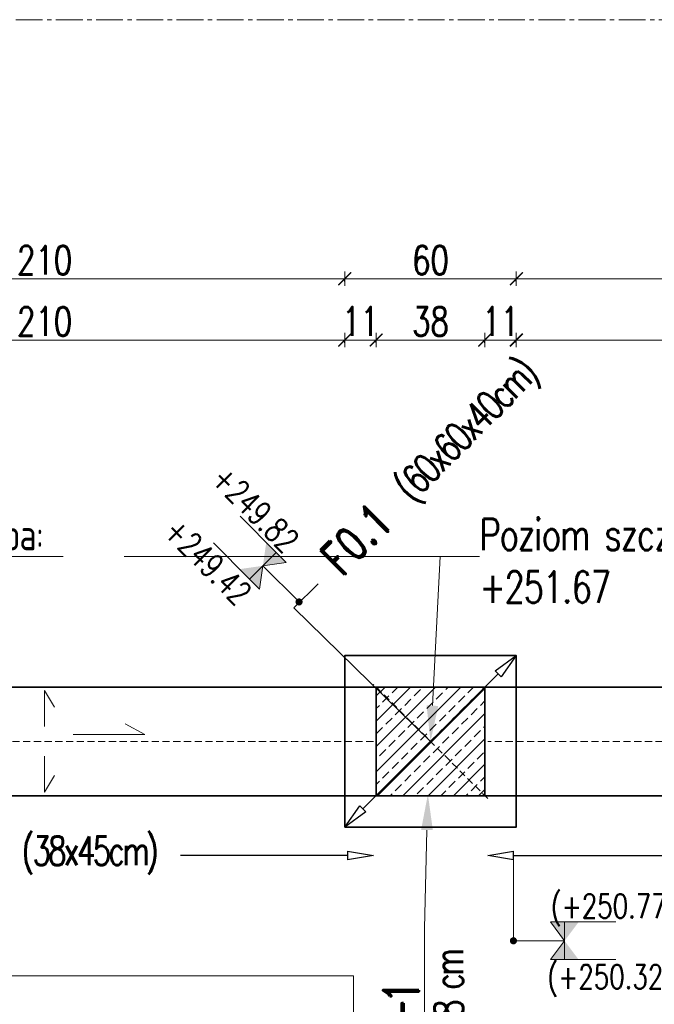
# Model space of a CAD drawing. Header units: millimetres. Extents: x -8 to 14965326, y -810 to 11054951.
# Tile 37 of 72: x 7505110 to 7505332, y 5558765 to 5559109. Entities that reach past the tile are written whole.
import ezdxf
from ezdxf import colors
from ezdxf.entities.mleader import LeaderData, LeaderLine
from ezdxf.math import Vec2, Vec3

# ---------------------------------------------------------------- set-up
doc = ezdxf.new("R2010")
doc.units = ezdxf.units.MM
doc.header["$LTSCALE"] = 0.5
doc.header["$MEASUREMENT"] = 0
doc.linetypes.add('CENTER2', pattern=[1.125, 0.75, -0.125, 0.125, -0.125])
doc.linetypes.add('KRESKOWA', pattern=[0.75, 0.5, -0.25])
doc.layers.get('0').update_dxf_attribs({"linetype": 'CONTINUOUS', "lineweight": 13})
doc.layers.get('Defpoints').update_dxf_attribs({"linetype": 'CONTINUOUS'})
for name, color, linetype, lineweight in [('_K_pozycje', 1, 'CONTINUOUS', 5), ('K_Cienkie przerywane', 252, 'KRESKOWA', 9), ('K_Fundamenty - przekrój', 40, 'CONTINUOUS', 35), ('K_Kreskowanie', 253, 'CONTINUOUS', 5), ('K_Opis', 7, 'CONTINUOUS', 9), ('K_Ściany - przekrój', 7, 'CONTINUOUS', 35), ('tkd_obszary_wykazu', 14, 'CENTER2', 9), ('tkd_wym', 1, 'CONTINUOUS', 5)]:
    doc.layers.add(name, color=color, linetype=linetype, lineweight=lineweight)
doc.styles.add('___K_OPIS_ROMAND', font='romand.shx', dxfattribs={"width": 0.75})
doc.styles.add('___K_OPIS_SIMPLEX', font='simplex.shx', dxfattribs={"width": 0.75})
doc.styles.add('tkd_txt0', font='simplex.shx', dxfattribs={"width": 0.75})
doc.dimstyles.new('opisy_wieńce', dxfattribs={"dimscale": 0.6, "dimtxt": 20, "dimasz": 25, "dimexe": 10, "dimexo": 50, "dimgap": 10, "dimtad": 0, "dimdec": 1, "dimrnd": 0.05000000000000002, "dimzin": 9, "dimdsep": 46, "dimtxsty": '___K_OPIS_ROMAND', "dimblk1": 'CLOSEDBLANK', "dimblk2": 'CLOSEDBLANK', "dimsah": 1, "dimcen": 0, "dimdle": 10, "dimse1": 1, "dimse2": 1, "dimclrd": 1, "dimclre": 256, "dimclrt": 50, "dimazin": 2, "dimtm": 1e-09, "dimtfac": 1, "dimtdec": 1, "dimtmove": 2, "dimatfit": 3, "dimfxl": 1, "dimtolj": 1, "dimtzin": 0, "dimarcsym": 0})
doc.dimstyles.new('tkd_1-50cm[cm]', dxfattribs={"dimtxt": 10, "dimasz": 2.5, "dimexe": 0, "dimexo": 10, "dimgap": 1.5, "dimtad": 1, "dimdec": 1, "dimrnd": 0.5, "dimdsep": 46, "dimtxsty": 'tkd_txt0', "dimblk": 'tkd_dim_arrow', "dimcen": 0, "dimclrd": 1, "dimclre": 256, "dimclrt": 7, "dimaunit": 1, "dimadec": 0, "dimazin": 0, "dimtfac": 0.009090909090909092, "dimtdec": 1, "dimtix": 1, "dimtmove": 1, "dimatfit": 3, "dimldrblk": 'DOTSMALL', "dimfxl": 1, "dimfxlon": 1, "dimtvp": 0.02, "dimtolj": 1, "dimtzin": 9, "dimlwd": -1, "dimarcsym": 0})

# ---------------------------------------------------------------- blocks, each defined once
blk = doc.blocks.new('A$C6b688e63')
at = {"color": 253, "linetype": 'Continuous'}
for p in [(0, 492.9999999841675), (482.9999999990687, 0)]:
    blk.add_line(p, (483.0000000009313, 492.9999999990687), dxfattribs=at)
blk = doc.blocks.new('_ClosedBlank')
at = {"color": 0, "linetype": 'ByBlock', "lineweight": -2}
for p, q in [((-1, 0.1666666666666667), (0, 0)), ((-1, 0.1666666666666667), (-1, -0.1666666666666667)), ((0, 0), (-1, -0.1666666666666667))]:
    blk.add_line(p, q, dxfattribs=at)
blk = doc.blocks.new('*D169')
at = {"layer": '_K_pozycje', "color": 1, "lineweight": -2, "transparency": 16777216}
for p, q in [((7505206.299840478, 5558903.688072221), (7505214.785121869, 5558912.173353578)), ((7505254.111622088, 5558857.055749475), (7505206.299840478, 5558903.688072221)), ((7505277.747661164, 5558880.691788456), (7505230.475583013, 5558833.419710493))]:
    blk.add_line(p, q, dxfattribs=at)
at = {"layer": 'Defpoints', "color": 0, "transparency": 16777216}
for p in [(7505284.111622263, 5558887.055749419), (7505224.111622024, 5558827.055749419), (7505224.111621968, 5558827.055749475)]:
    blk.add_point(p, dxfattribs=at)
at = {"layer": '_K_pozycje', "color": 1, "lineweight": -2, "transparency": 16777216, "xscale": 9, "yscale": 9, "zscale": 9}
for p, rotation in [((7505284.111622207, 5558887.055749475), 44.99999988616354), ((7505224.111621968, 5558827.055749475), 224.9999998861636)]:
    blk.add_blockref('_ClosedBlank', p, dxfattribs=dict(at, rotation=rotation))
at = {"layer": '_K_pozycje', "color": 50, "transparency": 16777216, "insert": (7505254.821672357, 5558952.209903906), "char_height": 12, "attachment_point": 5, "rotation": 44.99999988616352, "style": '___K_OPIS_ROMAND'}
blk.add_mtext('\\A1;F0.1{\\fArial|b0|i0|c238|p34;\\H0.87497x;\\C242;   \\Fsimplex|c238;\\H0.95241x;\\T0.8;(60x60x40cm)}', dxfattribs=at)
blk = doc.blocks.new('*U40')
at = {"layer": 'K_Opis'}
h = blk.add_hatch(color=1, dxfattribs=at)
edge = h.paths.add_edge_path()
edge.add_arc((1.63491603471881e-29, 0), 0.03599999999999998, 359.9999999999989, 719.999999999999)
at = {"layer": 'K_Opis', "color": 1}
blk.add_line((6.6596631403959e-08, 0.5107883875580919), (1.63491603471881e-29, 0), dxfattribs=at)
at = {"layer": 'K_Opis'}
for points in [[(-0.1881599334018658, 0.5107884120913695), (-0.1881598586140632, 1.022270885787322)], [(0.1881600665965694, 0.5107883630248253), (0.1881601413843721, 1.022270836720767)], [(-0.1881599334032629, 0.5107884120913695), (6.659735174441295e-08, 0.510788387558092), (-0.1881599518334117, 0.3694368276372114), (-0.1881599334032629, 0.5107884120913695)], [(0.1881600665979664, 0.5107883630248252), (6.659735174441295e-08, 0.510788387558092), (0.1881600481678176, 0.3694367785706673), (0.1881600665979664, 0.5107883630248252)]]:
    blk.add_lwpolyline(points, dxfattribs=at)
for points in [[(-0.1881599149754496, 0.6521399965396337), (-0.1881599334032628, 0.5107884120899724), (6.659805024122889e-08, 0.5107883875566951)], [(0.1881600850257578, 0.6521399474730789), (0.1881600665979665, 0.5107883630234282), (6.659665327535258e-08, 0.5107883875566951)], [(-0.1881599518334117, 0.3694368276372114), (-0.1881599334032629, 0.5107884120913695), (6.659805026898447e-08, 0.510788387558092)], [(0.1881600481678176, 0.3694367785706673), (0.1881600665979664, 0.5107883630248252), (6.659665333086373e-08, 0.510788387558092)]]:
    blk.add_solid(points, dxfattribs=at)
at = {"layer": 'K_Opis', "style": '___K_OPIS_SIMPLEX', "width": 0.75, "flags": 8}
for tag, p in [('dół', (0.479503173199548, 0.3830138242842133)), ('góra', (-0.2273332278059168, 0.3830138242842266))]:
    blk.add_attdef(tag, p, '', height=0.2399999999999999, rotation=89.99999999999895, dxfattribs=at)
blk = doc.blocks.new('*D231')
at = {"layer": '_K_pozycje', "color": 1, "lineweight": -2, "transparency": 16777216}
for p, q in [((7505283.111620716, 5558817.144576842), (7505341.576006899, 5558817.144576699)), ((7505495.111629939, 5558817.144576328), (7505436.647243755, 5558817.144576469))]:
    blk.add_line(p, q, dxfattribs=at)
at = {"layer": 'Defpoints', "color": 0, "transparency": 16777216}
for p in [(7505274.111620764, 5558837.055751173), (7505504.111629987, 5558837.055750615), (7505274.111620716, 5558817.144576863)]:
    blk.add_point(p, dxfattribs=at)
at = {"layer": '_K_pozycje', "color": 1, "lineweight": -2, "transparency": 16777216, "xscale": 9, "yscale": 9, "zscale": 9}
for p, rotation in [((7505274.111620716, 5558817.144576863), 179.9999998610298), ((7505504.111629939, 5558817.144576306), 359.9999998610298)]:
    blk.add_blockref('_ClosedBlank', p, dxfattribs=dict(at, rotation=rotation))
at = {"layer": '_K_pozycje', "color": 50, "transparency": 16777216, "insert": (7505389.111625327, 5558817.144576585), "char_height": 12, "attachment_point": 5, "rotation": 359.99999986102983, "style": '___K_OPIS_ROMAND'}
blk.add_mtext('\\A1;B-1 {\\Fsimplex|c238;\\H0.83333x;\\T0.8;\\C242;(38x45cm)}', dxfattribs=at)
blk = doc.blocks.new('*U39')
at = {"layer": 'K_Opis'}
h = blk.add_hatch(color=1, dxfattribs=at)
edge = h.paths.add_edge_path()
edge.add_arc((3.785675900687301e-31, -4.2301348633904e-16), 0.03599999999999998, -1.0800249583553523e-12, 359.9999999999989, ccw=False)
at = {"layer": 'K_Opis', "color": 1}
blk.add_line((6.659661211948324e-08, -0.5107883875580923), (3.785675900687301e-31, -4.2301348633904e-16), dxfattribs=at)
at = {"layer": 'K_Opis'}
for points in [[(-0.1881599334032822, -0.5107884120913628), (6.65973324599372e-08, -0.5107883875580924), (-0.1881599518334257, -0.3694368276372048), (-0.1881599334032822, -0.5107884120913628)], [(0.1881600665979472, -0.5107883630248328), (6.65973324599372e-08, -0.5107883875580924), (0.1881600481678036, -0.3694367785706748), (0.1881600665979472, -0.5107883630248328)], [(-0.1881599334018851, -0.5107884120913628), (-0.1881598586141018, -1.022270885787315)], [(0.1881600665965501, -0.5107883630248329), (0.1881601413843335, -1.022270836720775)]]:
    blk.add_lwpolyline(points, dxfattribs=at)
for points in [[(-0.1881599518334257, -0.3694368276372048), (-0.1881599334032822, -0.5107884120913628), (6.659803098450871e-08, -0.5107883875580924)], [(0.1881600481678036, -0.3694367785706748), (0.1881600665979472, -0.5107883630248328), (6.659663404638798e-08, -0.5107883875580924)], [(-0.1881599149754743, -0.6521399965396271), (-0.1881599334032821, -0.5107884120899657), (6.659803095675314e-08, -0.5107883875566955)], [(0.1881600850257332, -0.6521399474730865), (0.1881600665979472, -0.5107883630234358), (6.659663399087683e-08, -0.5107883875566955)]]:
    blk.add_solid(points, dxfattribs=at)
at = {"layer": 'K_Opis', "style": '___K_OPIS_SIMPLEX', "width": 0.75, "flags": 8}
for tag, p in [('dół', (0.4795031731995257, -0.7772995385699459)), ('góra', (-0.227333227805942, -0.9230138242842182))]:
    blk.add_attdef(tag, p, '', height=0.2399999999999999, rotation=89.99999999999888, dxfattribs=at)
blk = doc.blocks.new('*D232')
at = {"layer": '_K_pozycje', "color": 1, "lineweight": -2, "transparency": 16777216}
for p, q in [((7505013.111620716, 5558817.144576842), (7505071.576006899, 5558817.1445767)), ((7505225.111629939, 5558817.144576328), (7505166.647243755, 5558817.144576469))]:
    blk.add_line(p, q, dxfattribs=at)
at = {"layer": 'Defpoints', "color": 0, "transparency": 16777216}
for p in [(7505004.111620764, 5558837.055751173), (7505234.111629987, 5558837.055750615), (7505004.111620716, 5558817.144576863)]:
    blk.add_point(p, dxfattribs=at)
at = {"layer": '_K_pozycje', "color": 1, "lineweight": -2, "transparency": 16777216, "xscale": 9, "yscale": 9, "zscale": 9}
for p, rotation in [((7505004.111620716, 5558817.144576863), 179.9999998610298), ((7505234.111629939, 5558817.144576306), 359.9999998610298)]:
    blk.add_blockref('_ClosedBlank', p, dxfattribs=dict(at, rotation=rotation))
at = {"layer": '_K_pozycje', "color": 50, "transparency": 16777216, "insert": (7505119.111625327, 5558817.144576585), "char_height": 12, "attachment_point": 5, "rotation": 359.99999986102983, "style": '___K_OPIS_ROMAND'}
blk.add_mtext('\\A1;B-1 {\\Fsimplex|c238;\\H0.83333x;\\T0.8;\\C242;(38x45cm)}', dxfattribs=at)
blk = doc.blocks.new('tkd_dim_arrow')
for p, q in [((-1, 0), (1, 0)), ((0, -1), (0, 1))]:
    blk.add_line(p, q)
at = {"const_width": 0.2}
blk.add_lwpolyline([(-0.8954183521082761, -0.8954183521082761), (0.8954183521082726, 0.8954183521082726)], dxfattribs=at)
blk = doc.blocks.new('*D261')
at = {"layer": 'Defpoints', "color": 0, "transparency": 16777216}
for p in [(7505224.111621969, 5559018.812563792), (7505014.111622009, 5558887.055749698), (7505224.111621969, 5558887.055749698)]:
    blk.add_point(p, dxfattribs=at)
at = {"layer": 'tkd_wym', "lineweight": -2, "transparency": 16777216}
for p, q in [((7505014.111622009, 5559017.812563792), (7505014.111622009, 5559018.812563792)), ((7505224.111621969, 5559017.812563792), (7505224.111621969, 5559018.812563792))]:
    blk.add_line(p, q, dxfattribs=at)
at = {"layer": 'tkd_wym', "color": 1, "transparency": 16777216}
blk.add_line((7505016.611622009, 5559018.812563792), (7505221.611621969, 5559018.812563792), dxfattribs=at)
at = {"layer": 'tkd_wym', "color": 1, "transparency": 16777216, "xscale": 2.5, "yscale": 2.5, "zscale": 2.5, "rotation": 180}
blk.add_blockref('tkd_dim_arrow', (7505014.111622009, 5559018.812563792), dxfattribs=at)
at = {"layer": 'tkd_wym', "color": 1, "transparency": 16777216, "xscale": 2.5, "yscale": 2.5, "zscale": 2.5}
blk.add_blockref('tkd_dim_arrow', (7505224.111621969, 5559018.812563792), dxfattribs=at)
at = {"layer": 'tkd_wym', "color": 7, "transparency": 16777216, "insert": (7505119.111621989, 5559025.312563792), "char_height": 10, "attachment_point": 5, "style": 'tkd_txt0'}
blk.add_mtext('\\A1;210', dxfattribs=at)
blk = doc.blocks.new('_DotSmall')
blk = doc.blocks.new('*D262')
at = {"layer": 'Defpoints', "color": 0, "transparency": 16777216}
for p in [(7505284.111622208, 5559018.812563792), (7505224.111621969, 5558887.055749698), (7505284.111622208, 5558887.055749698)]:
    blk.add_point(p, dxfattribs=at)
at = {"layer": 'tkd_wym', "lineweight": -2, "transparency": 16777216}
for p, q in [((7505224.111621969, 5559017.812563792), (7505224.111621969, 5559018.812563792)), ((7505284.111622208, 5559017.812563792), (7505284.111622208, 5559018.812563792))]:
    blk.add_line(p, q, dxfattribs=at)
at = {"layer": 'tkd_wym', "color": 1, "transparency": 16777216}
blk.add_line((7505226.611621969, 5559018.812563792), (7505281.611622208, 5559018.812563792), dxfattribs=at)
at = {"layer": 'tkd_wym', "color": 1, "transparency": 16777216, "xscale": 2.5, "yscale": 2.5, "zscale": 2.5, "rotation": 180}
blk.add_blockref('tkd_dim_arrow', (7505224.111621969, 5559018.812563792), dxfattribs=at)
at = {"layer": 'tkd_wym', "color": 1, "transparency": 16777216, "xscale": 2.5, "yscale": 2.5, "zscale": 2.5}
blk.add_blockref('tkd_dim_arrow', (7505284.111622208, 5559018.812563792), dxfattribs=at)
at = {"layer": 'tkd_wym', "color": 7, "transparency": 16777216, "insert": (7505254.111622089, 5559025.312563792), "char_height": 10, "attachment_point": 5, "style": 'tkd_txt0'}
blk.add_mtext('\\A1;60', dxfattribs=at)
blk = doc.blocks.new('*D263')
at = {"layer": 'Defpoints', "color": 0, "transparency": 16777216}
for p in [(7505494.111622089, 5559018.812563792), (7505284.111622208, 5558887.055749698), (7505494.111622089, 5558887.055749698)]:
    blk.add_point(p, dxfattribs=at)
at = {"layer": 'tkd_wym', "lineweight": -2, "transparency": 16777216}
for p, q in [((7505284.111622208, 5559017.812563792), (7505284.111622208, 5559018.812563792)), ((7505494.111622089, 5559017.812563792), (7505494.111622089, 5559018.812563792))]:
    blk.add_line(p, q, dxfattribs=at)
at = {"layer": 'tkd_wym', "color": 1, "transparency": 16777216}
blk.add_line((7505286.611622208, 5559018.812563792), (7505491.611622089, 5559018.812563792), dxfattribs=at)
at = {"layer": 'tkd_wym', "color": 1, "transparency": 16777216, "xscale": 2.5, "yscale": 2.5, "zscale": 2.5, "rotation": 180}
blk.add_blockref('tkd_dim_arrow', (7505284.111622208, 5559018.812563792), dxfattribs=at)
at = {"layer": 'tkd_wym', "color": 1, "transparency": 16777216, "xscale": 2.5, "yscale": 2.5, "zscale": 2.5}
blk.add_blockref('tkd_dim_arrow', (7505494.111622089, 5559018.812563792), dxfattribs=at)
at = {"layer": 'tkd_wym', "color": 7, "transparency": 16777216, "insert": (7505389.111622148, 5559025.312563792), "char_height": 10, "attachment_point": 5, "style": 'tkd_txt0'}
blk.add_mtext('\\A1;210', dxfattribs=at)
blk = doc.blocks.new('*D332')
at = {"layer": 'Defpoints', "color": 0, "transparency": 16777216}
for p in [(7505224.111621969, 5558997.373850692), (7505014.111622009, 5558887.055749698), (7505224.111621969, 5558876.055750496)]:
    blk.add_point(p, dxfattribs=at)
at = {"layer": 'tkd_wym', "lineweight": -2, "transparency": 16777216}
for p, q in [((7505014.111622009, 5558996.373850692), (7505014.111622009, 5558997.373850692)), ((7505224.111621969, 5558996.373850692), (7505224.111621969, 5558997.373850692))]:
    blk.add_line(p, q, dxfattribs=at)
at = {"layer": 'tkd_wym', "color": 1, "transparency": 16777216}
blk.add_line((7505016.611622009, 5558997.373850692), (7505221.611621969, 5558997.373850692), dxfattribs=at)
at = {"layer": 'tkd_wym', "color": 1, "transparency": 16777216, "xscale": 2.5, "yscale": 2.5, "zscale": 2.5, "rotation": 180}
blk.add_blockref('tkd_dim_arrow', (7505014.111622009, 5558997.373850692), dxfattribs=at)
at = {"layer": 'tkd_wym', "color": 1, "transparency": 16777216, "xscale": 2.5, "yscale": 2.5, "zscale": 2.5}
blk.add_blockref('tkd_dim_arrow', (7505224.111621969, 5558997.373850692), dxfattribs=at)
at = {"layer": 'tkd_wym', "color": 7, "transparency": 16777216, "insert": (7505119.111621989, 5559003.873850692), "char_height": 10, "attachment_point": 5, "style": 'tkd_txt0'}
blk.add_mtext('\\A1;210', dxfattribs=at)
blk = doc.blocks.new('*D333')
at = {"layer": 'Defpoints', "color": 0, "transparency": 16777216}
for p in [(7505235.111620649, 5558997.373850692), (7505224.111621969, 5558876.055750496), (7505235.111620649, 5558876.055750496)]:
    blk.add_point(p, dxfattribs=at)
at = {"layer": 'tkd_wym', "lineweight": -2, "transparency": 16777216}
for p, q in [((7505224.111621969, 5558996.373850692), (7505224.111621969, 5558997.373850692)), ((7505235.111620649, 5558996.373850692), (7505235.111620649, 5558997.373850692))]:
    blk.add_line(p, q, dxfattribs=at)
at = {"layer": 'tkd_wym', "color": 1, "transparency": 16777216}
blk.add_line((7505226.611621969, 5558997.373850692), (7505232.611620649, 5558997.373850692), dxfattribs=at)
at = {"layer": 'tkd_wym', "color": 1, "transparency": 16777216, "xscale": 2.5, "yscale": 2.5, "zscale": 2.5, "rotation": 180}
blk.add_blockref('tkd_dim_arrow', (7505224.111621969, 5558997.373850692), dxfattribs=at)
at = {"layer": 'tkd_wym', "color": 1, "transparency": 16777216, "xscale": 2.5, "yscale": 2.5, "zscale": 2.5}
blk.add_blockref('tkd_dim_arrow', (7505235.111620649, 5558997.373850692), dxfattribs=at)
at = {"layer": 'tkd_wym', "color": 7, "transparency": 16777216, "insert": (7505229.611621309, 5559003.873850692), "char_height": 10, "attachment_point": 5, "style": 'tkd_txt0'}
blk.add_mtext('\\A1;11', dxfattribs=at)
blk = doc.blocks.new('*D334')
at = {"layer": 'Defpoints', "color": 0, "transparency": 16777216}
for p in [(7505273.111623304, 5558997.373850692), (7505235.111620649, 5558876.055750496), (7505273.111623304, 5558876.055750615)]:
    blk.add_point(p, dxfattribs=at)
at = {"layer": 'tkd_wym', "lineweight": -2, "transparency": 16777216}
for p, q in [((7505235.111620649, 5558996.373850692), (7505235.111620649, 5558997.373850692)), ((7505273.111623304, 5558996.373850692), (7505273.111623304, 5558997.373850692))]:
    blk.add_line(p, q, dxfattribs=at)
at = {"layer": 'tkd_wym', "color": 1, "transparency": 16777216}
blk.add_line((7505237.611620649, 5558997.373850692), (7505270.611623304, 5558997.373850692), dxfattribs=at)
at = {"layer": 'tkd_wym', "color": 1, "transparency": 16777216, "xscale": 2.5, "yscale": 2.5, "zscale": 2.5, "rotation": 180}
blk.add_blockref('tkd_dim_arrow', (7505235.111620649, 5558997.373850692), dxfattribs=at)
at = {"layer": 'tkd_wym', "color": 1, "transparency": 16777216, "xscale": 2.5, "yscale": 2.5, "zscale": 2.5}
blk.add_blockref('tkd_dim_arrow', (7505273.111623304, 5558997.373850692), dxfattribs=at)
at = {"layer": 'tkd_wym', "color": 7, "transparency": 16777216, "insert": (7505254.111621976, 5559003.873850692), "char_height": 10, "attachment_point": 5, "style": 'tkd_txt0'}
blk.add_mtext('\\A1;38', dxfattribs=at)
blk = doc.blocks.new('*D335')
at = {"layer": 'Defpoints', "color": 0, "transparency": 16777216}
for p in [(7505284.111622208, 5558997.373850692), (7505284.111622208, 5558887.055749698), (7505273.111623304, 5558876.055750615)]:
    blk.add_point(p, dxfattribs=at)
at = {"layer": 'tkd_wym', "lineweight": -2, "transparency": 16777216}
for p, q in [((7505273.111623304, 5558996.373850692), (7505273.111623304, 5558997.373850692)), ((7505284.111622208, 5558996.373850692), (7505284.111622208, 5558997.373850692))]:
    blk.add_line(p, q, dxfattribs=at)
at = {"layer": 'tkd_wym', "color": 1, "transparency": 16777216}
blk.add_line((7505275.611623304, 5558997.373850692), (7505281.611622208, 5558997.373850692), dxfattribs=at)
at = {"layer": 'tkd_wym', "color": 1, "transparency": 16777216, "xscale": 2.5, "yscale": 2.5, "zscale": 2.5, "rotation": 180}
blk.add_blockref('tkd_dim_arrow', (7505273.111623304, 5558997.373850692), dxfattribs=at)
at = {"layer": 'tkd_wym', "color": 1, "transparency": 16777216, "xscale": 2.5, "yscale": 2.5, "zscale": 2.5}
blk.add_blockref('tkd_dim_arrow', (7505284.111622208, 5558997.373850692), dxfattribs=at)
at = {"layer": 'tkd_wym', "color": 7, "transparency": 16777216, "insert": (7505278.611622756, 5559003.873850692), "char_height": 10, "attachment_point": 5, "style": 'tkd_txt0'}
blk.add_mtext('\\A1;11', dxfattribs=at)
blk = doc.blocks.new('*D336')
at = {"layer": 'Defpoints', "color": 0, "transparency": 16777216}
for p in [(7505494.111622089, 5558997.373850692), (7505284.111622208, 5558887.055749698), (7505494.111622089, 5558876.055750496)]:
    blk.add_point(p, dxfattribs=at)
at = {"layer": 'tkd_wym', "lineweight": -2, "transparency": 16777216}
for p, q in [((7505284.111622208, 5558996.373850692), (7505284.111622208, 5558997.373850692)), ((7505494.111622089, 5558996.373850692), (7505494.111622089, 5558997.373850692))]:
    blk.add_line(p, q, dxfattribs=at)
at = {"layer": 'tkd_wym', "color": 1, "transparency": 16777216}
blk.add_line((7505286.611622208, 5558997.373850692), (7505491.611622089, 5558997.373850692), dxfattribs=at)
at = {"layer": 'tkd_wym', "color": 1, "transparency": 16777216, "xscale": 2.5, "yscale": 2.5, "zscale": 2.5, "rotation": 180}
blk.add_blockref('tkd_dim_arrow', (7505284.111622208, 5558997.373850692), dxfattribs=at)
at = {"layer": 'tkd_wym', "color": 1, "transparency": 16777216, "xscale": 2.5, "yscale": 2.5, "zscale": 2.5}
blk.add_blockref('tkd_dim_arrow', (7505494.111622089, 5558997.373850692), dxfattribs=at)
at = {"layer": 'tkd_wym', "color": 7, "transparency": 16777216, "insert": (7505389.111622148, 5559003.873850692), "char_height": 10, "attachment_point": 5, "style": 'tkd_txt0'}
blk.add_mtext('\\A1;210', dxfattribs=at)

msp = doc.modelspace()

# ---------------------------------------------------------------- hatches: boundary and pattern name
at = {"layer": 'K_Kreskowanie'}
h = msp.add_hatch(dxfattribs=at)
h.set_pattern_fill('ANSI33', color=256, scale=25)
h.set_pattern_definition([(45, (1362.715388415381, 551.820459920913), (-4.419417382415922, 4.419417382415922), []), (45, (1367.134805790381, 551.820459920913), (-4.419417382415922, 4.419417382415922), [3.125, -1.5625])])
h.paths.add_polyline_path([(7505235.111620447, 5558838.055750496), (7505273.111620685, 5558838.055750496), (7505273.111620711, 5558876.055750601), (7505235.111620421, 5558876.055750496)])

# ---------------------------------------------------------------- linework, layer by layer
at = {"layer": '_K_pozycje'}
msp.add_line((7505283.111619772, 5558787.320531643), (7505283.111620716, 5558817.144576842), dxfattribs=at)
at = {"layer": 'K_Cienkie przerywane', "linetype": 'KRESKOWA', "ltscale": 10}
for p, q in [((7505274.111620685, 5558877.055750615), (7505234.111620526, 5558837.055750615)), ((7505274.111620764, 5558837.055750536), (7505234.111620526, 5558877.055750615)), ((7505234.111620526, 5558857.055750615), (7505004.111620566, 5558857.055750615)), ((7505504.111620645, 5558857.055750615), (7505274.111620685, 5558857.055750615))]:
    msp.add_line(p, q, dxfattribs=at)
at = {"layer": 'K_Fundamenty - przekrój'}
msp.add_lwpolyline([(7505224.111621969, 5558827.055749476), (7505224.111621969, 5558887.055749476), (7505284.111622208, 5558887.055749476), (7505284.111622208, 5558827.055749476)], close=True, dxfattribs=at)
at = {"layer": 'K_Opis'}
for points in [[(7505119.111620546, 5558862.280469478), (7505119.111620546, 5558874.818939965), (7505122.595063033, 5558869.030094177)], [(7505129.168930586, 5558859.417373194), (7505154.168930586, 5558859.417373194), (7505147.328554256, 5558863.236251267)], [(7505119.111620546, 5558851.831031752), (7505119.111620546, 5558839.292561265), (7505122.595063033, 5558845.081407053)]]:
    msp.add_lwpolyline(points, dxfattribs=at)
at = {"layer": 'K_Ściany - przekrój', "linetype": 'Continuous', "ltscale": 2.5}
for p, q in [((7505235.111620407, 5558876.055750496), (7505003.111620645, 5558876.055750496)), ((7505505.111620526, 5558876.055750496), (7505273.111620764, 5558876.055750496)), ((7505235.111620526, 5558838.055750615), (7505003.111620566, 5558838.055750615)), ((7505505.111620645, 5558838.055750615), (7505273.111620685, 5558838.055750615))]:
    msp.add_line(p, q, dxfattribs=at)
msp.add_lwpolyline([(7505235.111620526, 5558876.055750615), (7505273.111620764, 5558876.055750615), (7505273.111620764, 5558838.055750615), (7505235.111620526, 5558838.055750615)], close=True, dxfattribs=at)
at = {"layer": 'tkd_obszary_wykazu', "ltscale": 25}
msp.add_lwpolyline([(7503716.83762762, 5559109.385387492), (7506482.052716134, 5559109.385387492), (7506482.052716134, 5554949.530839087), (7503716.83762762, 5554949.530839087)], close=True, dxfattribs=at)

# ---------------------------------------------------------------- block references
ref = msp.add_blockref('*U40', (7505208.124624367, 5558905.801246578), dxfattribs=dict(xscale=-35, yscale=35, zscale=35, rotation=45.00000736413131))
ref.add_attrib('góra', '+249.82', (7505176.906688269, 5558948.271593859), dxfattribs={"layer": 'K_Opis', "height": 8.399999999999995, "rotation": 315.0000073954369, "style": '___K_OPIS_SIMPLEX', "width": 0.75, "flags": 8})
ref.add_attrib('dół', '+249.42', (7505160.261910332, 5558929.929755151), dxfattribs={"layer": 'K_Opis', "height": 8.399999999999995, "rotation": 315.0000073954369, "style": '___K_OPIS_SIMPLEX', "width": 0.75, "flags": 8})
ref = msp.add_blockref('*U39', (7505283.111619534, 5558787.320531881), dxfattribs=dict(xscale=-35, yscale=35, zscale=35, rotation=90.00000746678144))
ref.add_attrib('góra', '(+250.77) - (+250.65)', (7505296.217102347, 5558795.277196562), dxfattribs={"layer": 'K_Opis', "height": 8.399999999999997, "rotation": 7.470519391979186e-06, "style": '___K_OPIS_SIMPLEX', "width": 0.75, "flags": 8})
ref.add_attrib('dół', '(+250.32) - (+250.20)', (7505295.017105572, 5558770.537922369), dxfattribs={"layer": 'K_Opis', "height": 8.399999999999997, "rotation": 7.470519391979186e-06, "style": '___K_OPIS_SIMPLEX', "width": 0.75, "flags": 8})
at = {"layer": 'K_Kreskowanie', "color": 8}
msp.add_blockref('A$C6b688e63', (7504744.11162056, 5558282.055750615), dxfattribs=at)

# ---------------------------------------------------------------- dimensions: what is measured, and where the dimension line sits
at = {"layer": '_K_pozycje'}
for base, p1, p2, angle, text, override, picture, middle in [((7505224.111621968, 5558827.055749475), (7505284.111622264, 5558887.05574942), (7505224.111622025, 5558827.05574942), 224.99999988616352, 'F0.1{\\fArial|b0|i0|c238|p34;\\H0.87497x;\\C242;   \\Fsimplex|c238;\\H0.95241x;\\T0.8;(60x60x40cm)}', {"dimasz": 15, "dimtmove": 1}, '*D169', (7505219.027762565, 5558916.415994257)), ((7505004.111620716, 5558817.144576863), (7505234.111629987, 5558837.055750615), (7505004.111620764, 5558837.055751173), 179.99999986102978, 'B-1 {\\Fsimplex|c238;\\H0.83333x;\\T0.8;\\C242;(38x45cm)}', {"dimasz": 15}, '*D232', (7505119.111625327, 5558817.144576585)), ((7505274.111620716, 5558817.144576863), (7505504.111629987, 5558837.055750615), (7505274.111620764, 5558837.055751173), 179.99999986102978, 'B-1 {\\Fsimplex|c238;\\H0.83333x;\\T0.8;\\C242;(38x45cm)}', {"dimasz": 15}, '*D231', (7505389.111625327, 5558817.144576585))]:
    dim = msp.add_linear_dim(base=base, p1=p1, p2=p2, angle=angle, text=text, dimstyle='opisy_wieńce', override=override, dxfattribs=at)
    dim.commit()
    dim.dimension.update_dxf_attribs({"geometry": picture, "text_midpoint": middle, "dimtype": 161})
at = {"layer": 'tkd_wym'}
for base, p1, p2, picture, middle in [((7505224.111621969, 5559018.812563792), (7505014.111622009, 5558887.055749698), (7505224.111621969, 5558887.055749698), '*D261', (7505119.111621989, 5559025.312563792)), ((7505284.111622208, 5559018.812563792), (7505224.111621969, 5558887.055749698), (7505284.111622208, 5558887.055749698), '*D262', (7505254.111622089, 5559025.312563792)), ((7505494.111622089, 5559018.812563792), (7505284.111622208, 5558887.055749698), (7505494.111622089, 5558887.055749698), '*D263', (7505389.111622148, 5559025.312563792)), ((7505224.111621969, 5558997.373850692), (7505014.111622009, 5558887.055749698), (7505224.111621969, 5558876.055750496), '*D332', (7505119.111621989, 5559003.873850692)), ((7505235.111620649, 5558997.373850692), (7505224.111621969, 5558876.055750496), (7505235.111620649, 5558876.055750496), '*D333', (7505229.611621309, 5559003.873850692)), ((7505273.111623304, 5558997.373850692), (7505235.111620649, 5558876.055750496), (7505273.111623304, 5558876.055750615), '*D334', (7505254.111621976, 5559003.873850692)), ((7505284.111622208, 5558997.373850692), (7505273.111623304, 5558876.055750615), (7505284.111622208, 5558887.055749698), '*D335', (7505278.611622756, 5559003.873850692)), ((7505494.111622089, 5558997.373850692), (7505284.111622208, 5558887.055749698), (7505494.111622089, 5558876.055750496), '*D336', (7505389.111622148, 5559003.873850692))]:
    dim = msp.add_linear_dim(base=base, p1=p1, p2=p2, dimstyle='tkd_1-50cm[cm]', dxfattribs=at)
    dim.commit()
    dim.dimension.update_dxf_attribs({"geometry": picture, "text_midpoint": middle})

# ---------------------------------------------------------------- leaders
at = {"layer": 'K_Opis'}
ml = msp.add_multileader_mtext('Standard', dxfattribs=at)
ml.set_content('{\\T0.95;Poziom szczytu słupa:\\P+251.79}', color=256, style='___K_OPIS_SIMPLEX')
ml.set_leader_properties(color=256, linetype='ByLayer', lineweight=9)
ml.build(insert=Vec2(0, 0))
ml.multileader.update_dxf_attribs({"text_left_attachment_type": 6, "text_right_attachment_type": 6, "arrow_head_size": 12.5})
ctx = ml.context
ctx.base_point, ctx.char_height, ctx.arrow_head_size, ctx.landing_gap_size, ctx.plane_origin = Vec3(7505001.2542481, 5558921.685496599), 11, 12.5, 0, Vec3(7505005.216646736, 5559235.923076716)
ctx.left_attachment, ctx.right_attachment = 6, 6
notes = []
notes.append((ctx, [(0, (1, 1, 0), (7504987.50303199, 5558921.685496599), (1, 0), 13.75121611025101, [(0, [(7504984.11162189, 5558857.055749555)], 0, [])])]))
ctx.mtext.insert, ctx.mtext.width, ctx.mtext.defined_height, ctx.mtext.flow_direction = Vec3(7505001.2542481, 5558934.8854966), 140.3996469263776, 98.24674889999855, 5
ml = msp.add_multileader_mtext('Standard', dxfattribs=at)
ml.set_content('{\\T0.95;Poziom szczytu słupa:\\P+251.67}', color=256, style='___K_OPIS_SIMPLEX')
ml.set_leader_properties(color=256, linetype='ByLayer', lineweight=9)
ml.build(insert=Vec2(0, 0))
ml.multileader.update_dxf_attribs({"text_left_attachment_type": 6, "text_right_attachment_type": 6, "arrow_head_size": 12.5})
ctx = ml.context
ctx.base_point, ctx.char_height, ctx.arrow_head_size, ctx.landing_gap_size, ctx.plane_origin = Vec3(7505271.254248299, 5558921.68549652), 11, 12.5, 0, Vec3(7505275.216646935, 5559235.923076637)
ctx.left_attachment, ctx.right_attachment = 6, 6
notes.append((ctx, [(0, (1, 1, 0), (7505257.503032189, 5558921.68549652), (1, 0), 13.75121611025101, [(0, [(7505254.111622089, 5558857.055749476)], 0, [])])]))
ctx.mtext.insert, ctx.mtext.width, ctx.mtext.defined_height, ctx.mtext.flow_direction = Vec3(7505271.254248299, 5558934.88549652), 140.3996469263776, 98.24674889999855, 5
ml = msp.add_multileader_mtext('Standard', dxfattribs=at)
ml.set_content('{\\T0.85;\\C2;S-1\\T1;\\C50;\\P\\Fsimplex|c238;\\H0.8x;\\T0.8;\\C1;38x38 cm}', color=7, style='___K_OPIS_ROMAND')
ml.set_leader_properties(color=1, linetype='CONTINUOUS', lineweight=9)
ml.build(insert=Vec2(0, 0))
ml.multileader.update_dxf_attribs({"text_left_attachment_type": 6, "text_right_attachment_type": 6, "dogleg_length": 5, "arrow_head_size": 12.5})
ctx = ml.context
ctx.base_point, ctx.char_height, ctx.arrow_head_size, ctx.landing_gap_size, ctx.plane_origin, ctx.plane_x_axis, ctx.plane_y_axis = Vec3(7505251.981384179, 5558738.261667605), 12.5, 12.5, 0, Vec3(7505300.680376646, 5558727.383223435), Vec3(6.123233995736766e-17, 1), Vec3(-1, 6.123233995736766e-17)
ctx.left_attachment, ctx.right_attachment, ctx.text_align_type = 6, 6, 1
notes.append((ctx, [(1, (1, 1, 0), (7505251.981384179, 5558791.620320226), (-6.123233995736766e-17, -1), 7.215795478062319, [(0, [(7505253.19259199, 5558838.555749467)], 0, [])])]))
ctx.mtext.insert, ctx.mtext.text_direction, ctx.mtext.rotation, ctx.mtext.alignment, ctx.mtext.line_spacing_factor, ctx.mtext.flow_direction = Vec3(7505237.481384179, 5558761.333096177), Vec3(6.123233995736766e-17, 1), 1.570796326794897, 2, 0.8640000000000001, 5
for ctx, leaders in notes:
    for number, flags, end, landing, length, lines in leaders:
        leader = LeaderData()
        leader.index, (leader.has_last_leader_line, leader.has_dogleg_vector, leader.attachment_direction) = number, flags
        leader.last_leader_point, leader.dogleg_vector, leader.dogleg_length = Vec3(end), Vec3(landing), length
        for number, points, colour, breaks in lines:
            line = LeaderLine()
            line.index, line.vertices, line.color, line.breaks = number, Vec3.list(points), colors.encode_raw_color(colour), breaks
            leader.lines.append(line)
        ctx.leaders.append(leader)

doc.saveas('drawing.dxf')
